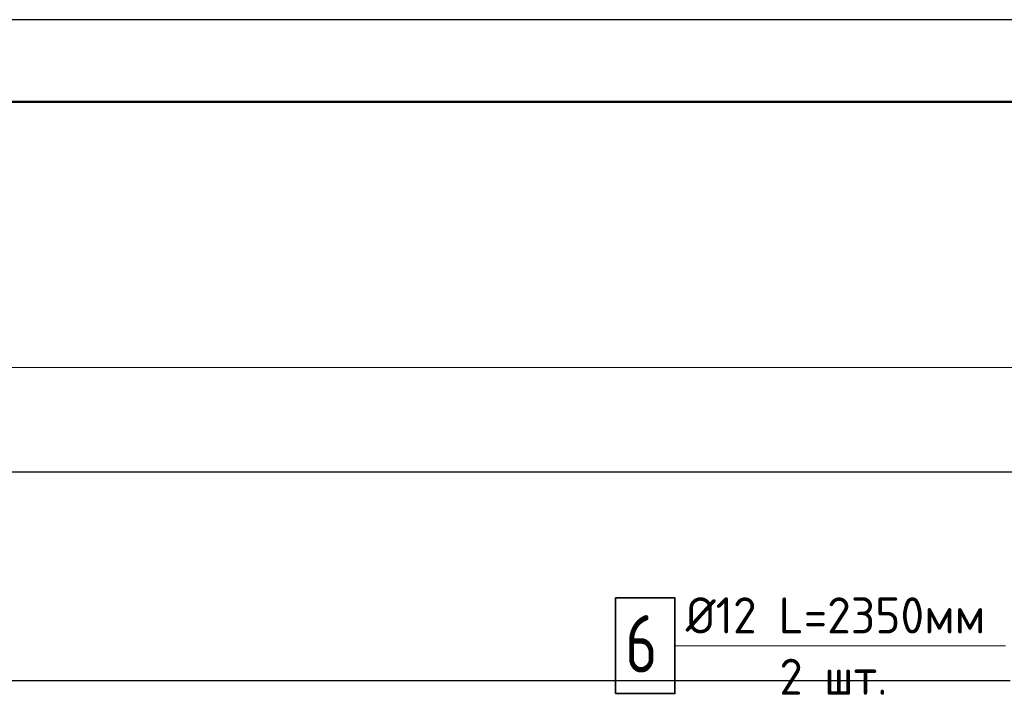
# Model space of a CAD drawing. Header units: millimetres. Extents: x 0 to 21000, y 0 to 14855.
# Tile 18 of 25: x 11261 to 14263, y 12782 to 14850. Entities that reach past the tile are written whole.
import ezdxf

# ---------------------------------------------------------------- set-up
doc = ezdxf.new("R2010")
doc.units = ezdxf.units.MM
for name, color, linetype, lineweight in [('Standard', 7, 'Continuous', 25), ('Позиционная метка линия выноска', 7, 'Continuous', 13), ('Размерная линия_ общее', 7, 'Continuous', 13), ('Текст_ общее', 7, 'Continuous', 25)]:
    doc.layers.add(name, color=color, linetype=linetype, lineweight=lineweight)
doc.styles.add('ISOCPEUR', font='txt')

msp = doc.modelspace()

# ---------------------------------------------------------------- linework, layer by layer
at = {"layer": 'Standard', "color": 7, "linetype": 'Continuous', "lineweight": 25, "transparency": 33554687}
msp.add_lwpolyline([(0, 0), (21000, 0), (21000, 14850), (0, 14850), (0, 0)], close=True, dxfattribs=at)
at = {"layer": 'Standard', "color": 7, "linetype": 'Continuous', "lineweight": 50, "transparency": 33554687}
msp.add_lwpolyline([(1000, 14600), (20750, 14600), (20750, 250), (1000, 250), (1000, 14600)], close=True, dxfattribs=at)
at = {"layer": 'Standard', "color": 254, "linetype": 'Continuous', "lineweight": 25, "true_color": 0xc4c4ff, "transparency": 33554687}
msp.add_lwpolyline([(1723.9, 7389.9), (20677.2, 7389.9), (20677.2, 13471.1), (1723.9, 13471.1), (1723.9, 7389.9)], dxfattribs=at)
at = {"layer": 'Позиционная метка линия выноска', "color": 7, "linetype": 'Continuous', "lineweight": 13, "transparency": 33554687}
msp.add_line((14266.3, 12942.3), (13258.4, 12942.3), dxfattribs=at)
at = {"layer": 'Размерная линия_ общее', "color": 7, "linetype": 'Continuous', "lineweight": 13, "transparency": 33554687}
msp.add_line((14330, 13790), (6830, 13790), dxfattribs=at)
at = {"layer": 'Размерная линия_ общее', "color": 253, "linetype": 'Continuous', "lineweight": -3, "true_color": 0xa0a0a0, "transparency": 33554687}
msp.add_line((4719.3, 12835.9), (14280, 12835.9), dxfattribs=at)
at = {"layer": 'Текст_ общее', "color": 7, "linetype": 'Continuous', "lineweight": 35, "transparency": 33554687}
msp.add_lwpolyline([(13077.5, 12796.5), (13258.4, 12796.5), (13258.4, 13088.2), (13077.5, 13088.2), (13077.5, 12796.5)], dxfattribs=at)

# ---------------------------------------------------------------- texts
at = {"layer": 'Standard', "color": 7, "linetype": 'Continuous', "lineweight": 25, "transparency": 33554687, "char_height": 110, "attachment_point": 7, "style": 'ISOCPEUR'}
for s, insert, width in [('\\W0.96;Ø12 L=2350мм', (13291.2, 12979.7), 998.039), ('\\W0.94;2 шт.', (13577.2, 12792.7), 425.804)]:
    msp.add_mtext(s, dxfattribs=dict(at, insert=insert, width=width))
at = {"layer": 'Текст_ общее', "color": 7, "linetype": 'Continuous', "lineweight": 35, "transparency": 33554687, "insert": (13106.7, 12860.7), "char_height": 175, "width": 190.4, "attachment_point": 7, "style": 'ISOCPEUR'}
msp.add_mtext('\\W0.78;6', dxfattribs=at)

doc.saveas('drawing.dxf')
